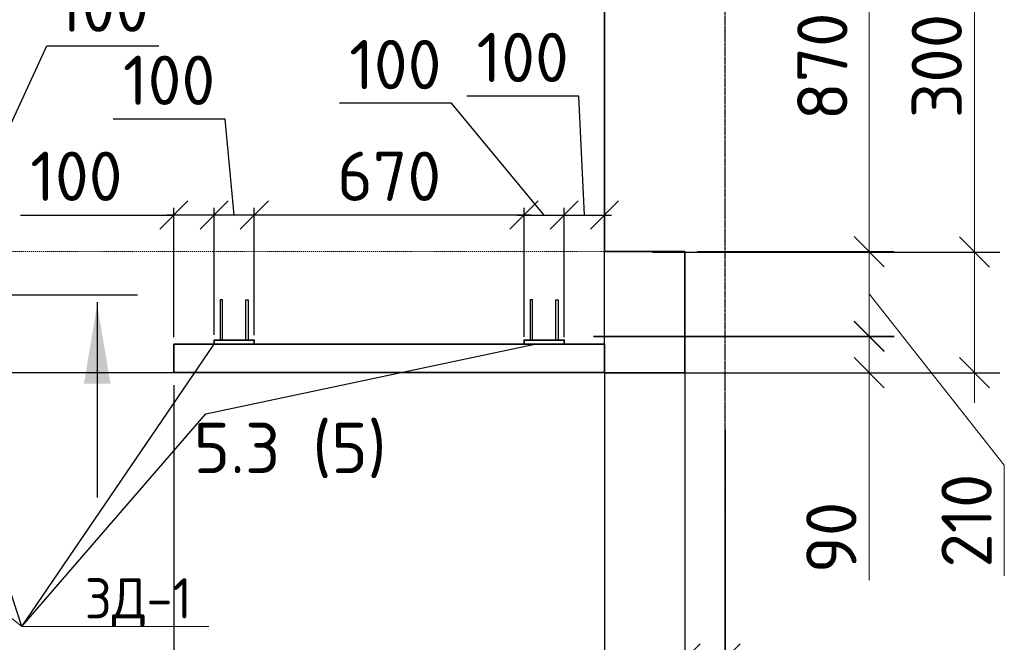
# Model space of a CAD drawing. Header units: millimetres. Extents: x 40580 to 2152466, y -328404 to 177125.
# Tile 55 of 252: x 364372 to 369266, y 154053 to 157147. Entities that reach past the tile are written whole.
import ezdxf
from ezdxf import colors
from ezdxf.entities.mleader import LeaderData, LeaderLine
from ezdxf.enums import TextEntityAlignment as Align
from ezdxf.math import Vec2, Vec3

# ---------------------------------------------------------------- set-up
doc = ezdxf.new("R2010")
doc.units = ezdxf.units.MM
for name, pattern in [('______5', [1100, 800, -100, 100, -100]), ('CENTER', [2, 1.25, -0.25, 0.25, -0.25]), ('HIDDEN', [1, 0.6, -0.4])]:
    doc.linetypes.add(name, pattern=pattern)
for name, color, linetype, lineweight in [('RAZMER', 7, 'Continuous', 9), ('ОСИ', 7, 'CENTER', 15), ('подоснова', 151, 'Continuous', 5), ('Символы 0.20', 250, 'Continuous', 20), ('Столовая Двери и окна', 7, 'Continuous', 15)]:
    doc.layers.add(name, color=color, linetype=linetype, lineweight=lineweight)
doc.layers.add('Стена_ бетон несущ.', color=7, linetype='Continuous', lineweight=70, true_color=0xb4b496)
doc.styles.add('GOST-2.304_Type-B', font='GOST_Common.ttf')
doc.styles.get("Standard").update_dxf_attribs({"font": 'isocpeur.ttf'})
doc.styles.add('ГОСТ', font='isocpeur.ttf')
doc.dimstyles.new('ГОСТ', dxfattribs={"dimscale": 0, "dimtxt": 2.5, "dimasz": 2.5, "dimexe": 1.25, "dimexo": 0.625, "dimtad": 1, "dimdec": 0, "dimtxsty": 'ГОСТ', "dimblk": 'ARCHTICK', "dimcen": 2.5, "dimdle": 1.5, "dimclrd": 256, "dimclre": 256, "dimclrt": 256, "dimadec": 0, "dimazin": 0, "dimtfac": 1, "dimtdec": 0, "dimtmove": 1, "dimatfit": 3, "dimfxl": 2, "dimtfill": 1, "dimlwd": -1, "dimarcsym": 0})
doc.dimstyles.new('Осевые', dxfattribs={"dimscale": 0.7, "dimtxt": 450, "dimasz": 400, "dimexe": 100, "dimexo": 100, "dimgap": 100, "dimtad": 1, "dimdec": 0, "dimzin": 0, "dimdsep": 46, "dimtxsty": 'Standard', "dimblk": 'OBLIQUE', "dimcen": 9, "dimdle": 100, "dimazin": 0, "dimtm": 1e-09, "dimtfac": 1, "dimtdec": 0, "dimtofl": 0, "dimtmove": 0, "dimatfit": 3, "dimfxl": 1, "dimtolj": 1, "dimtzin": 0, "dimarcsym": 0})

# ---------------------------------------------------------------- blocks, each defined once
blk = doc.blocks.new('_OBLIQUE')
at = {"color": 0, "linetype": 'ByBlock'}
blk.add_line((-0.5, -0.5), (0.5, 0.5), dxfattribs=at)
blk = doc.blocks.new('*D2027')
at = {"layer": 'Defpoints', "color": 0, "lineweight": 25, "transparency": 16777216}
for p in [(367678.6, 155994.4), (367278.6, 155482.6), (367278.6, 152653.6)]:
    blk.add_point(p, dxfattribs=at)
at = {"layer": 'RAZMER', "lineweight": -2, "transparency": 16777216}
for p, q in [((367678.6, 155931.9), (367678.6, 152528.6)), ((367278.6, 155420.1), (367278.6, 152528.6))]:
    blk.add_line(p, q, dxfattribs=at)
at = {"layer": 'RAZMER', "transparency": 16777216}
for p, q in [((367828.6, 152653.6), (367128.6, 152653.6)), ((367478.6, 152653.6), (367495.4, 151548.1)), ((367495.4, 151548.1), (366895.4, 151548.1))]:
    blk.add_line(p, q, dxfattribs=at)
at = {"layer": 'RAZMER', "transparency": 16777216, "xscale": 150, "yscale": 150, "zscale": 150, "rotation": 180}
blk.add_blockref('_OBLIQUE', (367278.6, 152653.6), dxfattribs=at)
at = {"layer": 'RAZMER', "transparency": 16777216, "xscale": 150, "yscale": 150, "zscale": 150}
blk.add_blockref('_OBLIQUE', (367678.6, 152653.6), dxfattribs=at)
at = {"layer": 'RAZMER', "transparency": 16777216, "insert": (367195.4, 151735.6), "char_height": 250, "attachment_point": 5, "style": 'ГОСТ', "bg_fill": 3, "box_fill_scale": 1.1, "bg_fill_color": 256, "bg_fill_true_color": 13158600, "bg_fill_transparency": 0}
blk.add_mtext('200', dxfattribs=at)
blk = doc.blocks.new('*D2026')
at = {"layer": 'Defpoints', "color": 0, "lineweight": 25, "transparency": 16777216}
for p in [(367278.6, 155482.6), (365138.6, 155392.8), (365138.6, 152653.6)]:
    blk.add_point(p, dxfattribs=at)
at = {"layer": 'RAZMER', "lineweight": -2, "transparency": 16777216}
for p, q in [((367278.6, 155420.1), (367278.6, 152528.6)), ((365138.6, 155330.3), (365138.6, 152528.6))]:
    blk.add_line(p, q, dxfattribs=at)
at = {"layer": 'RAZMER', "transparency": 16777216}
blk.add_line((367428.6, 152653.6), (364988.6, 152653.6), dxfattribs=at)
at = {"layer": 'RAZMER', "transparency": 16777216, "xscale": 150, "yscale": 150, "zscale": 150, "rotation": 180}
blk.add_blockref('_OBLIQUE', (365138.6, 152653.6), dxfattribs=at)
at = {"layer": 'RAZMER', "transparency": 16777216, "xscale": 150, "yscale": 150, "zscale": 150}
blk.add_blockref('_OBLIQUE', (367278.6, 152653.6), dxfattribs=at)
at = {"layer": 'RAZMER', "transparency": 16777216, "insert": (366208.6, 152841.1), "char_height": 250, "attachment_point": 5, "style": 'ГОСТ', "bg_fill": 3, "box_fill_scale": 1.1, "bg_fill_color": 256, "bg_fill_true_color": 13158600, "bg_fill_transparency": 0}
blk.add_mtext('1070', dxfattribs=at)
blk = doc.blocks.new('*D2025')
at = {"layer": 'Defpoints', "color": 0, "lineweight": 25, "transparency": 16777216}
for p in [(364218.8, 155393.5), (365138.6, 155392.8), (364218.8, 152653.6)]:
    blk.add_point(p, dxfattribs=at)
at = {"layer": 'RAZMER', "lineweight": -2, "transparency": 16777216}
for p, q in [((364218.8, 155331), (364218.8, 152528.6)), ((365138.6, 155330.3), (365138.6, 152528.6))]:
    blk.add_line(p, q, dxfattribs=at)
at = {"layer": 'RAZMER', "transparency": 16777216}
blk.add_line((365288.6, 152653.6), (364068.8, 152653.6), dxfattribs=at)
at = {"layer": 'RAZMER', "transparency": 16777216, "xscale": 150, "yscale": 150, "zscale": 150, "rotation": 180}
blk.add_blockref('_OBLIQUE', (364218.8, 152653.6), dxfattribs=at)
at = {"layer": 'RAZMER', "transparency": 16777216, "xscale": 150, "yscale": 150, "zscale": 150}
blk.add_blockref('_OBLIQUE', (365138.6, 152653.6), dxfattribs=at)
at = {"layer": 'RAZMER', "transparency": 16777216, "insert": (364678.7, 152841.1), "char_height": 250, "attachment_point": 5, "style": 'ГОСТ', "bg_fill": 3, "box_fill_scale": 1.1, "bg_fill_color": 256, "bg_fill_true_color": 13158600, "bg_fill_transparency": 0}
blk.add_mtext('460', dxfattribs=at)
blk = doc.blocks.new('*D2031')
at = {"layer": 'Defpoints', "color": 0, "lineweight": 25, "transparency": 16777216}
for p in [(367160.8, 155572.4), (368593.7, 155572.4), (367219.3, 155392.8)]:
    blk.add_point(p, dxfattribs=at)
at = {"layer": 'RAZMER', "transparency": 16777216}
for p, q in [((368593.7, 155242.8), (368593.7, 155722.4)), ((368593.7, 154361.8), (368593.7, 155392.8))]:
    blk.add_line(p, q, dxfattribs=at)
at = {"layer": 'RAZMER', "lineweight": -2, "transparency": 16777216}
for p, q in [((367223.3, 155572.4), (368718.7, 155572.4)), ((367281.8, 155392.8), (368718.7, 155392.8))]:
    blk.add_line(p, q, dxfattribs=at)
at = {"layer": 'RAZMER', "transparency": 16777216, "xscale": 150, "yscale": 150, "zscale": 150}
for p, rotation in [((368593.7, 155572.4), 90), ((368593.7, 155392.8), 270)]:
    blk.add_blockref('_OBLIQUE', p, dxfattribs=dict(at, rotation=rotation))
at = {"layer": 'RAZMER', "transparency": 16777216, "insert": (368406.2, 154574.3), "char_height": 250, "attachment_point": 5, "rotation": 90, "style": 'ГОСТ', "bg_fill": 3, "box_fill_scale": 1.1, "bg_fill_color": 256, "bg_fill_true_color": 13158600, "bg_fill_transparency": 0}
blk.add_mtext('90', dxfattribs=at)
blk = doc.blocks.new('*D2079')
at = {"layer": 'Defpoints', "color": 0, "lineweight": 25, "transparency": 16777216}
for p in [(367454.1, 155992.4), (369117.7, 155992.4), (367490.8, 155392.8)]:
    blk.add_point(p, dxfattribs=at)
at = {"layer": 'RAZMER', "transparency": 16777216}
for p, q in [((369117.7, 157216.9), (369117.7, 155992.4)), ((369117.7, 155242.8), (369117.7, 156142.4))]:
    blk.add_line(p, q, dxfattribs=at)
at = {"layer": 'RAZMER', "lineweight": -2, "transparency": 16777216}
for p, q in [((367516.6, 155992.4), (369242.7, 155992.4)), ((367553.3, 155392.8), (369242.7, 155392.8))]:
    blk.add_line(p, q, dxfattribs=at)
at = {"layer": 'RAZMER', "transparency": 16777216, "xscale": 150, "yscale": 150, "zscale": 150}
for p, rotation in [((369117.7, 155992.4), 90), ((369117.7, 155392.8), 270)]:
    blk.add_blockref('_OBLIQUE', p, dxfattribs=dict(at, rotation=rotation))
at = {"layer": 'RAZMER', "transparency": 16777216, "insert": (368930.2, 156916.9), "char_height": 250, "attachment_point": 5, "rotation": 90, "style": 'ГОСТ', "bg_fill": 3, "box_fill_scale": 1.1, "bg_fill_color": 256, "bg_fill_true_color": 13158600, "bg_fill_transparency": 0}
blk.add_mtext('300', dxfattribs=at)
blk = doc.blocks.new('*D2030')
at = {"layer": 'Defpoints', "color": 0, "lineweight": 25, "transparency": 16777216}
for p in [(367678.6, 155994.4), (368593.7, 155994.4), (367160.8, 155574.4)]:
    blk.add_point(p, dxfattribs=at)
at = {"layer": 'RAZMER', "transparency": 16777216}
for p, q in [((368593.7, 155424.4), (368593.7, 156144.4)), ((368593.7, 155784.4), (369265.7, 154933)), ((369265.7, 154933), (369265.7, 154383))]:
    blk.add_line(p, q, dxfattribs=at)
at = {"layer": 'RAZMER', "lineweight": -2, "transparency": 16777216}
for p, q in [((367741.1, 155994.4), (368718.7, 155994.4)), ((367223.3, 155574.4), (368718.7, 155574.4))]:
    blk.add_line(p, q, dxfattribs=at)
at = {"layer": 'RAZMER', "transparency": 16777216, "xscale": 150, "yscale": 150, "zscale": 150}
for p, rotation in [((368593.7, 155994.4), 90), ((368593.7, 155574.4), 270)]:
    blk.add_blockref('_OBLIQUE', p, dxfattribs=dict(at, rotation=rotation))
at = {"layer": 'RAZMER', "transparency": 16777216, "insert": (369078.2, 154658), "char_height": 250, "attachment_point": 5, "rotation": 90, "style": 'ГОСТ', "bg_fill": 3, "box_fill_scale": 1.1, "bg_fill_color": 256, "bg_fill_true_color": 13158600, "bg_fill_transparency": 0}
blk.add_mtext('210', dxfattribs=at)
blk = doc.blocks.new('*D2029')
at = {"layer": 'Defpoints', "color": 0, "lineweight": 25, "transparency": 16777216}
for p in [(367678.6, 157734.4), (368593.7, 157734.4), (367678.6, 155994.4)]:
    blk.add_point(p, dxfattribs=at)
at = {"layer": 'RAZMER', "transparency": 16777216}
blk.add_line((368593.7, 155844.4), (368593.7, 157884.4), dxfattribs=at)
at = {"layer": 'RAZMER', "lineweight": -2, "transparency": 16777216}
for p, q in [((367741.1, 157734.4), (368718.7, 157734.4)), ((367741.1, 155994.4), (368718.7, 155994.4))]:
    blk.add_line(p, q, dxfattribs=at)
at = {"layer": 'RAZMER', "transparency": 16777216, "xscale": 150, "yscale": 150, "zscale": 150}
for p, rotation in [((368593.7, 157734.4), 90), ((368593.7, 155994.4), 270)]:
    blk.add_blockref('_OBLIQUE', p, dxfattribs=dict(at, rotation=rotation))
at = {"layer": 'RAZMER', "transparency": 16777216, "insert": (368361.4, 156914.8), "char_height": 250, "attachment_point": 5, "rotation": 90, "style": 'ГОСТ', "bg_fill": 3, "box_fill_scale": 1.1, "bg_fill_color": 256, "bg_fill_true_color": 13158600, "bg_fill_transparency": 0}
blk.add_mtext('870', dxfattribs=at)
blk = doc.blocks.new('*D2028')
at = {"layer": 'Defpoints', "color": 0, "lineweight": 25, "transparency": 16777216}
for p in [(367678.6, 155994.4), (367878.6, 155169.9), (367878.6, 153971.2)]:
    blk.add_point(p, dxfattribs=at)
at = {"layer": 'RAZMER', "lineweight": -2, "transparency": 16777216}
for p, q in [((367678.6, 155931.9), (367678.6, 153846.2)), ((367878.6, 155107.4), (367878.6, 153846.2))]:
    blk.add_line(p, q, dxfattribs=at)
at = {"layer": 'RAZMER', "transparency": 16777216}
for p, q in [((367528.6, 153971.2), (368028.6, 153971.2)), ((367778.6, 153971.2), (367956.7, 153377.4)), ((367956.7, 153377.4), (368506.7, 153377.4))]:
    blk.add_line(p, q, dxfattribs=at)
at = {"layer": 'RAZMER', "transparency": 16777216, "xscale": 150, "yscale": 150, "zscale": 150, "rotation": 180}
blk.add_blockref('_OBLIQUE', (367678.6, 153971.2), dxfattribs=at)
at = {"layer": 'RAZMER', "transparency": 16777216, "xscale": 150, "yscale": 150, "zscale": 150}
blk.add_blockref('_OBLIQUE', (367878.6, 153971.2), dxfattribs=at)
at = {"layer": 'RAZMER', "transparency": 16777216, "insert": (368231.7, 153564.9), "char_height": 250, "attachment_point": 5, "style": 'ГОСТ', "bg_fill": 3, "box_fill_scale": 1.1, "bg_fill_color": 256, "bg_fill_true_color": 13158600, "bg_fill_transparency": 0}
blk.add_mtext('100', dxfattribs=at)
blk = doc.blocks.new('Разрез_сечение9')
at = {"layer": 'Символы 0.20', "linetype": 'Continuous', "lineweight": 30}
blk.add_line((55.287, 0), (48.287, 0), dxfattribs=at)
at = {"layer": 'Символы 0.20', "linetype": 'Continuous', "lineweight": 25}
blk.add_line((53.287, -0.35), (53.287, -10.05), dxfattribs=at)
blk.add_solid([(53.287, -0.459), (52.629, -4.394), (53.946, -4.394)], dxfattribs=at)
at = {"layer": 'Символы 0.20', "style": 'ГОСТ'}
blk.add_attdef('1', text='', height=3.5, dxfattribs=at).set_placement((-12.941, -8.276), align=Align.MIDDLE_CENTER)
blk.add_attdef('2', text='', height=3.5, dxfattribs=at).set_placement((68.566, -10.028), align=Align.MIDDLE_RIGHT)
blk = doc.blocks.new('ЗД1')
at = {"color": 18, "lineweight": 35, "true_color": 0x000000}
blk.add_lwpolyline([(461021, 158449), (461021, 158349), (460023, 158349), (460023, 158449)], close=True, dxfattribs=at)
at = {"layer": 'Столовая Двери и окна', "color": 18, "lineweight": 30, "true_color": 0x000000}
for points in [[(460173, 158349), (460233, 158349), (460233, 157349), (460173, 157349)], [(460871, 158349), (460811, 158349), (460811, 157349), (460871, 157349)]]:
    blk.add_lwpolyline(points, close=True, dxfattribs=at)
blk = doc.blocks.new('*D2070')
at = {"layer": 'Defpoints', "color": 0, "linetype": 'ByBlock', "lineweight": 25, "ltscale": 13, "transparency": 16777216}
for p in [(365538, 156176.3), (365538, 155545.1), (366879, 155535.6)]:
    blk.add_point(p, dxfattribs=at)
at = {"layer": 'ОСИ', "color": 0, "linetype": 'ByBlock', "lineweight": -2, "ltscale": 13, "transparency": 16777216}
for p, q in [((365538, 155580.1), (365538, 156211.3)), ((366879, 155570.6), (366879, 156211.3)), ((366914, 156176.3), (365503, 156176.3))]:
    blk.add_line(p, q, dxfattribs=at)
at = {"layer": 'ОСИ', "color": 0, "linetype": 'ByBlock', "lineweight": -2, "ltscale": 13, "transparency": 16777216, "xscale": 140, "yscale": 140, "zscale": 140, "rotation": 180}
blk.add_blockref('_OBLIQUE', (365538, 156176.3), dxfattribs=at)
at = {"layer": 'ОСИ', "color": 0, "linetype": 'ByBlock', "lineweight": -2, "ltscale": 13, "transparency": 16777216, "xscale": 140, "yscale": 140, "zscale": 140}
blk.add_blockref('_OBLIQUE', (366879, 156176.3), dxfattribs=at)
at = {"layer": 'ОСИ', "color": 0, "linetype": 'ByBlock', "ltscale": 13, "transparency": 16777216, "insert": (366208.5, 156368.8), "char_height": 245, "attachment_point": 5}
blk.add_mtext('\\A1;670', dxfattribs=at)
blk = doc.blocks.new('*D2071')
at = {"layer": 'Defpoints', "color": 0, "linetype": 'ByBlock', "lineweight": 25, "ltscale": 13, "transparency": 16777216}
for p in [(365338.5, 156176.3), (365338.5, 155545.2), (365538, 155545.1)]:
    blk.add_point(p, dxfattribs=at)
at = {"layer": 'ОСИ', "color": 0, "linetype": 'ByBlock', "lineweight": -2, "ltscale": 13, "transparency": 16777216}
for p, q in [((365392.8, 156653.3), (364836.3, 156653.3)), ((365438.3, 156176.3), (365392.8, 156653.3)), ((365338.5, 155580.2), (365338.5, 156211.3)), ((365538, 155580.1), (365538, 156211.3)), ((365573, 156176.3), (365303.5, 156176.3))]:
    blk.add_line(p, q, dxfattribs=at)
at = {"layer": 'ОСИ', "color": 0, "linetype": 'ByBlock', "lineweight": -2, "ltscale": 13, "transparency": 16777216, "xscale": 140, "yscale": 140, "zscale": 140, "rotation": 180}
blk.add_blockref('_OBLIQUE', (365338.5, 156176.3), dxfattribs=at)
at = {"layer": 'ОСИ', "color": 0, "linetype": 'ByBlock', "lineweight": -2, "ltscale": 13, "transparency": 16777216, "xscale": 140, "yscale": 140, "zscale": 140}
blk.add_blockref('_OBLIQUE', (365538, 156176.3), dxfattribs=at)
at = {"layer": 'ОСИ', "color": 0, "linetype": 'ByBlock', "ltscale": 13, "transparency": 16777216, "insert": (365114.6, 156845.8), "char_height": 245, "attachment_point": 5}
blk.add_mtext('\\A1;100', dxfattribs=at)
blk = doc.blocks.new('*D2072')
at = {"layer": 'Defpoints', "color": 0, "linetype": 'ByBlock', "lineweight": 25, "ltscale": 13, "transparency": 16777216}
for p in [(367078.5, 156176.3), (366879, 155535.6), (367078.5, 155535.2)]:
    blk.add_point(p, dxfattribs=at)
at = {"layer": 'ОСИ', "color": 0, "linetype": 'ByBlock', "lineweight": -2, "ltscale": 13, "transparency": 16777216}
for p, q in [((366517.5, 156731.3), (365961, 156731.3)), ((366978.7, 156176.3), (366517.5, 156731.3)), ((366879, 155570.6), (366879, 156211.3)), ((367078.5, 155570.2), (367078.5, 156211.3)), ((366844, 156176.3), (367113.5, 156176.3))]:
    blk.add_line(p, q, dxfattribs=at)
at = {"layer": 'ОСИ', "color": 0, "linetype": 'ByBlock', "lineweight": -2, "ltscale": 13, "transparency": 16777216, "xscale": 140, "yscale": 140, "zscale": 140, "rotation": 180}
blk.add_blockref('_OBLIQUE', (366879, 156176.3), dxfattribs=at)
at = {"layer": 'ОСИ', "color": 0, "linetype": 'ByBlock', "lineweight": -2, "ltscale": 13, "transparency": 16777216, "xscale": 140, "yscale": 140, "zscale": 140}
blk.add_blockref('_OBLIQUE', (367078.5, 156176.3), dxfattribs=at)
at = {"layer": 'ОСИ', "color": 0, "linetype": 'ByBlock', "ltscale": 13, "transparency": 16777216, "insert": (366239.2, 156923.8), "char_height": 245, "attachment_point": 5}
blk.add_mtext('\\A1;100', dxfattribs=at)
blk = doc.blocks.new('*D2073')
at = {"layer": 'Defpoints', "color": 0, "linetype": 'ByBlock', "lineweight": 25, "ltscale": 13, "transparency": 16777216}
for p in [(367278.6, 156176.3), (367078.5, 155535.2), (367278.6, 155464.3)]:
    blk.add_point(p, dxfattribs=at)
at = {"layer": 'ОСИ', "color": 0, "linetype": 'ByBlock', "lineweight": -2, "ltscale": 13, "transparency": 16777216}
for p, q in [((367150.3, 156766.8), (366593.8, 156766.8)), ((367178.5, 156176.3), (367150.3, 156766.8)), ((367078.5, 155570.2), (367078.5, 156211.3)), ((367278.6, 155499.3), (367278.6, 156211.3)), ((367043.5, 156176.3), (367313.6, 156176.3))]:
    blk.add_line(p, q, dxfattribs=at)
at = {"layer": 'ОСИ', "color": 0, "linetype": 'ByBlock', "lineweight": -2, "ltscale": 13, "transparency": 16777216, "xscale": 140, "yscale": 140, "zscale": 140, "rotation": 180}
blk.add_blockref('_OBLIQUE', (367078.5, 156176.3), dxfattribs=at)
at = {"layer": 'ОСИ', "color": 0, "linetype": 'ByBlock', "lineweight": -2, "ltscale": 13, "transparency": 16777216, "xscale": 140, "yscale": 140, "zscale": 140}
blk.add_blockref('_OBLIQUE', (367278.6, 156176.3), dxfattribs=at)
at = {"layer": 'ОСИ', "color": 0, "linetype": 'ByBlock', "ltscale": 13, "transparency": 16777216, "insert": (366872.1, 156959.3), "char_height": 245, "attachment_point": 5}
blk.add_mtext('\\A1;100', dxfattribs=at)
blk = doc.blocks.new('*D2074')
at = {"layer": 'Defpoints', "color": 0, "linetype": 'ByBlock', "lineweight": 25, "ltscale": 13, "transparency": 16777216}
for p in [(365138.6, 156176.3), (365138.6, 155534.8), (365338.5, 155545.2)]:
    blk.add_point(p, dxfattribs=at)
at = {"layer": 'ОСИ', "color": 0, "linetype": 'ByBlock', "lineweight": -2, "ltscale": 13, "transparency": 16777216}
for p, q in [((365138.6, 155569.8), (365138.6, 156211.3)), ((365338.5, 155580.2), (365338.5, 156211.3)), ((364375.8, 156176.3), (365138.6, 156176.3)), ((365373.5, 156176.3), (365103.6, 156176.3))]:
    blk.add_line(p, q, dxfattribs=at)
at = {"layer": 'ОСИ', "color": 0, "linetype": 'ByBlock', "lineweight": -2, "ltscale": 13, "transparency": 16777216, "xscale": 140, "yscale": 140, "zscale": 140, "rotation": 180}
blk.add_blockref('_OBLIQUE', (365138.6, 156176.3), dxfattribs=at)
at = {"layer": 'ОСИ', "color": 0, "linetype": 'ByBlock', "lineweight": -2, "ltscale": 13, "transparency": 16777216, "xscale": 140, "yscale": 140, "zscale": 140}
blk.add_blockref('_OBLIQUE', (365338.5, 156176.3), dxfattribs=at)
at = {"layer": 'ОСИ', "color": 0, "linetype": 'ByBlock', "ltscale": 13, "transparency": 16777216, "insert": (364654, 156368.8), "char_height": 245, "attachment_point": 5}
blk.add_mtext('\\A1;100', dxfattribs=at)
blk = doc.blocks.new('_None')
blk = doc.blocks.new('*D2077')
at = {"layer": 'Defpoints', "color": 0, "linetype": 'ByBlock', "lineweight": 25, "ltscale": 13, "transparency": 16777216}
for p in [(364218.6, 156176.3), (364018.5, 155535.2), (364218.6, 155464.3)]:
    blk.add_point(p, dxfattribs=at)
at = {"layer": 'ОСИ', "color": 0, "linetype": 'ByBlock', "lineweight": -2, "ltscale": 13, "transparency": 16777216}
for p, q in [((364118.5, 156176.3), (364507.6, 157016.7)), ((364507.6, 157016.7), (365064.1, 157016.7)), ((364018.5, 155570.2), (364018.5, 156211.3)), ((364218.6, 155499.3), (364218.6, 156211.3)), ((363983.5, 156176.3), (364253.6, 156176.3))]:
    blk.add_line(p, q, dxfattribs=at)
at = {"layer": 'ОСИ', "color": 0, "linetype": 'ByBlock', "lineweight": -2, "ltscale": 13, "transparency": 16777216, "xscale": 140, "yscale": 140, "zscale": 140, "rotation": 180}
blk.add_blockref('_OBLIQUE', (364018.5, 156176.3), dxfattribs=at)
at = {"layer": 'ОСИ', "color": 0, "linetype": 'ByBlock', "lineweight": -2, "ltscale": 13, "transparency": 16777216, "xscale": 140, "yscale": 140, "zscale": 140}
blk.add_blockref('_OBLIQUE', (364218.6, 156176.3), dxfattribs=at)
at = {"layer": 'ОСИ', "color": 0, "linetype": 'ByBlock', "ltscale": 13, "transparency": 16777216, "insert": (364785.9, 157209.2), "char_height": 245, "attachment_point": 5}
blk.add_mtext('\\A1;100', dxfattribs=at)

msp = doc.modelspace()

# ---------------------------------------------------------------- linework, layer by layer
at = {"layer": 'ОСИ', "color": 18, "linetype": '______5', "lineweight": 25, "ltscale": 0.02, "true_color": 0x000000, "transparency": 33554687}
msp.add_line((367878.619, 149996.712), (367878.619, 161469.5), dxfattribs=at)
at = {"layer": 'Стена_ бетон несущ.', "color": 18, "linetype": 'HIDDEN', "lineweight": 0, "ltscale": 10, "true_color": 0x000000, "transparency": 33554687}
msp.add_line((362078.619, 155994.433), (367278.619, 155994.433), dxfattribs=at)

# ---------------------------------------------------------------- block references
at = {"layer": 'Столовая Двери и окна', "color": 18, "lineweight": 25, "true_color": 0x000000, "xscale": 0.2, "yscale": 0.2, "zscale": 0.2, "rotation": 180}
msp.add_blockref('ЗД1', (457542.711, 187224.966), dxfattribs=at)

# ---------------------------------------------------------------- dimensions: what is measured, and where the dimension line sits
at = {"layer": 'ОСИ', "color": 18, "linetype": 'ByBlock', "ltscale": 13, "true_color": 0x000000}
for base, p1, p2, picture, middle in [((365338.506, 156176.33), (365538.02, 155545.148), (365338.506, 155545.231), '*D2071', (365322.85, 156653.284)), ((365138.619, 156176.33), (365338.506, 155545.231), (365138.619, 155534.793), '*D2074', (364654.024, 156178.955))]:
    dim = msp.add_linear_dim(base=base, p1=p1, p2=p2, angle=180, dimstyle='Осевые', override={"dimtxt": 350, "dimasz": 200, "dimexe": 50, "dimexo": 50, "dimlfac": 0.5, "dimdle": 50, "dimtmove": 1}, dxfattribs=at)
    dim.commit()
    dim.dimension.update_dxf_attribs({"geometry": picture, "text_midpoint": middle, "dimtype": 160})

# ---------------------------------------------------------------- next in the draw order: dimensions: what is measured, and where the dimension line sits
at = {"layer": 'RAZMER', "color": 18, "true_color": 0x000000}
dim = msp.add_linear_dim(base=(367278.619, 152653.553), p1=(367678.619, 155994.432), p2=(367278.619, 155482.64), dimstyle='ГОСТ', override={"dimasz": 1.5, "dimlfac": 0.5, "dimblk1": 'OBLIQUE', "dimblk2": 'OBLIQUE', "dimsah": 1}, dxfattribs=at)
dim.commit()
dim.dimension.update_dxf_attribs({"geometry": '*D2027', "text_midpoint": (367432.909, 151548.126), "dimtype": 160})

# ---------------------------------------------------------------- next in the draw order: block references
at = {"layer": 'Столовая Двери и окна', "color": 18, "lineweight": 25, "true_color": 0x000000, "xscale": -0.2, "yscale": 0.2, "zscale": 0.2, "rotation": 180}
msp.add_blockref('ЗД1', (274874.295, 187224.966), dxfattribs=at)

# ---------------------------------------------------------------- next in the draw order: dimensions: what is measured, and where the dimension line sits
at = {"layer": 'RAZMER', "color": 18, "true_color": 0x000000}
dim = msp.add_linear_dim(base=(365138.619, 152653.553), p1=(367278.619, 155482.64), p2=(365138.619, 155392.847), dimstyle='ГОСТ', override={"dimasz": 1.5, "dimlfac": 0.5, "dimblk1": 'OBLIQUE', "dimblk2": 'OBLIQUE', "dimsah": 1}, dxfattribs=at)
dim.commit()
dim.dimension.update_dxf_attribs({"geometry": '*D2026', "text_midpoint": (366208.619, 152841.053)})
at = {"layer": 'ОСИ', "color": 18, "linetype": 'ByBlock', "ltscale": 13, "true_color": 0x000000}
dim = msp.add_linear_dim(base=(365538.02, 156176.33), p1=(366878.987, 155535.604), p2=(365538.02, 155545.148), angle=180, dimstyle='Осевые', override={"dimtxt": 350, "dimasz": 200, "dimexe": 50, "dimexo": 50, "dimlfac": 0.5, "dimdle": 50, "dimtmove": 1}, dxfattribs=at)
dim.commit()
dim.dimension.update_dxf_attribs({"geometry": '*D2070', "text_midpoint": (366208.503, 156368.83)})

# ---------------------------------------------------------------- next in the draw order: dimensions: what is measured, and where the dimension line sits
at = {"layer": 'RAZMER', "color": 18, "true_color": 0x000000}
dim = msp.add_linear_dim(base=(368593.675, 155572.433), p1=(367219.306, 155392.847), p2=(367160.779, 155572.433), angle=90, dimstyle='ГОСТ', override={"dimasz": 1.5, "dimlfac": 0.5, "dimblk1": 'OBLIQUE', "dimblk2": 'OBLIQUE', "dimsah": 1}, dxfattribs=at)
dim.commit()
dim.dimension.update_dxf_attribs({"geometry": '*D2031', "text_midpoint": (368745.333, 154574.289), "dimtype": 160})
dim = msp.add_linear_dim(base=(364218.789, 152653.553), p1=(365138.619, 155392.847), p2=(364218.789, 155393.453), dimstyle='ГОСТ', override={"dimasz": 1.5, "dimlfac": 0.5, "dimblk1": 'OBLIQUE', "dimblk2": 'OBLIQUE', "dimsah": 1}, dxfattribs=at)
dim.commit()
dim.dimension.update_dxf_attribs({"geometry": '*D2025', "text_midpoint": (364678.704, 152841.053)})
at = {"layer": 'ОСИ', "color": 18, "linetype": 'ByBlock', "ltscale": 13, "true_color": 0x000000}
dim = msp.add_linear_dim(base=(364218.592, 156176.33), p1=(364018.501, 155535.226), p2=(364218.592, 155464.348), angle=180, dimstyle='Осевые', override={"dimtxt": 350, "dimasz": 200, "dimexe": 50, "dimexo": 50, "dimlfac": 0.5, "dimdle": 50, "dimtmove": 1}, dxfattribs=at)
dim.commit()
dim.dimension.update_dxf_attribs({"geometry": '*D2077', "text_midpoint": (364577.643, 157016.726), "dimtype": 160})

# ---------------------------------------------------------------- next in the draw order: linework, layer by layer
at = {"layer": 'Столовая Двери и окна', "color": 18, "lineweight": 25, "true_color": 0x000000}
for p, q in [((364383.563, 154131.855), (363918.504, 155542.202)), ((364383.563, 154131.855), (365338.506, 155535.226)), ((365296.527, 155188.024), (366932.72, 155535.136)), ((364383.563, 154131.855), (365296.527, 155188.024))]:
    msp.add_line(p, q, dxfattribs=at)

# ---------------------------------------------------------------- next in the draw order: block references
at = {"layer": 'Символы 0.20', "color": 18, "true_color": 0x000000}
ref = msp.add_blockref('Разрез_сечение9', (359428.605, 155778.462), dxfattribs=dict(at, xscale=100, yscale=100, zscale=100))
ref.add_attrib('2', '5.3 (5)', dxfattribs={"height": 250, "style": 'ГОСТ'}).set_placement((366195.571, 155018.865), align=Align.MIDDLE_RIGHT)

# ---------------------------------------------------------------- next in the draw order: dimensions: what is measured, and where the dimension line sits
at = {"layer": 'RAZMER', "color": 18, "true_color": 0x000000}
dim = msp.add_linear_dim(base=(369117.672, 155992.432), p1=(367490.795, 155392.847), p2=(367454.078, 155992.432), angle=90, dimstyle='ГОСТ', override={"dimasz": 1.5, "dimlfac": 0.5, "dimblk1": 'OBLIQUE', "dimblk2": 'OBLIQUE', "dimsah": 1}, dxfattribs=at)
dim.commit()
dim.dimension.update_dxf_attribs({"geometry": '*D2079', "text_midpoint": (369140.995, 156916.854), "dimtype": 160})

# ---------------------------------------------------------------- next in the draw order: leaders
at = {"layer": 'подоснова', "color": 18, "ltscale": 0.3, "true_color": 0x000000}
ml = msp.add_multileader_mtext('Standard', dxfattribs=at)
ml.set_content('ЗД-1', color=(0, 0, 0), style='GOST-2.304_Type-B')
ml.set_leader_properties(color=256, linetype='ByLayer', lineweight=15)
ml.set_arrow_properties(name='NONE')
ml.build(insert=Vec2(0, 0))
ml.multileader.update_dxf_attribs({"text_left_attachment_type": 6, "text_right_attachment_type": 6, "dogleg_length": 0.1, "arrow_head_size": 14.4})
ctx = ml.context
ctx.base_point, ctx.char_height, ctx.arrow_head_size, ctx.landing_gap_size, ctx.plane_origin = Vec3(364680.828, 154131.855), 200, 14.4, 16, Vec3(354434.273, 155533.972)
ctx.left_attachment, ctx.right_attachment, ctx.text_align_type = 6, 6, 1
notes = []
notes.append((ctx, [(0, (1, 1, 0), (364383.563, 154131.855), (1, 0), 297.265, [(0, [(362478.02, 155642.202)], 0, [])])]))
ctx.mtext.insert, ctx.mtext.alignment, ctx.mtext.flow_direction = Vec3(364961.828, 154371.855), 2, 5
for ctx, leaders in notes:
    for number, flags, end, landing, length, lines in leaders:
        leader = LeaderData()
        leader.index, (leader.has_last_leader_line, leader.has_dogleg_vector, leader.attachment_direction) = number, flags
        leader.last_leader_point, leader.dogleg_vector, leader.dogleg_length = Vec3(end), Vec3(landing), length
        for number, points, colour, breaks in lines:
            line = LeaderLine()
            line.index, line.vertices, line.color, line.breaks = number, Vec3.list(points), colors.encode_raw_color(colour), breaks
            leader.lines.append(line)
        ctx.leaders.append(leader)

# ---------------------------------------------------------------- next in the draw order: linework, layer by layer
at = {"layer": 'Стена_ бетон несущ.', "color": 18, "linetype": 'Continuous', "lineweight": 35, "true_color": 0x000000, "transparency": 33554687}
msp.add_lwpolyline([(367278.619, 159094.432), (367278.619, 158434.432), (367678.619, 158434.432), (367678.619, 157734.432), (367278.619, 157734.432), (367278.619, 155994.432), (367678.619, 155994.432), (367678.619, 155394.432), (362078.619, 155392.847), (361678.619, 155394.433), (361678.619, 155992.847), (362078.619, 155992.847), (362078.619, 157732.847), (361678.619, 157732.847), (361678.619, 158432.847), (362078.619, 158432.847), (362078.619, 159092.847), (367278.619, 159094.432)], dxfattribs=at)

# ---------------------------------------------------------------- next in the draw order: dimensions: what is measured, and where the dimension line sits
at = {"layer": 'RAZMER', "color": 18, "true_color": 0x000000}
dim = msp.add_linear_dim(base=(368593.675, 155994.432), p1=(367160.779, 155574.433), p2=(367678.619, 155994.432), angle=90, dimstyle='ГОСТ', override={"dimasz": 1.5, "dimlfac": 0.5, "dimblk1": 'OBLIQUE', "dimblk2": 'OBLIQUE', "dimsah": 1}, dxfattribs=at)
dim.commit()
dim.dimension.update_dxf_attribs({"geometry": '*D2030', "text_midpoint": (369265.693, 154870.524), "dimtype": 160})

# ---------------------------------------------------------------- next in the draw order: linework, layer by layer
at = {"layer": 'Стена_ бетон несущ.', "color": 18, "linetype": 'Continuous', "lineweight": 35, "true_color": 0x000000, "transparency": 33554687}
msp.add_lwpolyline([(365138.619, 155394.433), (367278.619, 155394.433), (367278.619, 155535.103), (365138.619, 155535.103)], close=True, dxfattribs=at)

# ---------------------------------------------------------------- next in the draw order: dimensions: what is measured, and where the dimension line sits
at = {"layer": 'RAZMER', "color": 18, "true_color": 0x000000}
dim = msp.add_linear_dim(base=(368593.675, 157734.432), p1=(367678.619, 155994.432), p2=(367678.619, 157734.432), angle=90, dimstyle='ГОСТ', override={"dimasz": 1.5, "dimlfac": 0.5, "dimblk1": 'OBLIQUE', "dimblk2": 'OBLIQUE', "dimsah": 1}, dxfattribs=at)
dim.commit()
dim.dimension.update_dxf_attribs({"geometry": '*D2029', "text_midpoint": (368548.867, 156914.752), "dimtype": 160})
at = {"layer": 'ОСИ', "color": 18, "linetype": 'ByBlock', "ltscale": 13, "true_color": 0x000000}
for base, p1, p2, picture, middle in [((367078.501, 156176.33), (366878.987, 155535.604), (367078.501, 155535.226), '*D2072', (366447.498, 156731.348)), ((367278.592, 156176.33), (367078.501, 155535.226), (367278.592, 155464.348), '*D2073', (367080.343, 156766.818))]:
    dim = msp.add_linear_dim(base=base, p1=p1, p2=p2, angle=180, dimstyle='Осевые', override={"dimtxt": 350, "dimasz": 200, "dimexe": 50, "dimexo": 50, "dimlfac": 0.5, "dimdle": 50, "dimtmove": 1}, dxfattribs=at)
    dim.commit()
    dim.dimension.update_dxf_attribs({"geometry": picture, "text_midpoint": middle, "dimtype": 160})

# ---------------------------------------------------------------- next in the draw order: dimensions: what is measured, and where the dimension line sits
at = {"layer": 'RAZMER', "color": 18, "true_color": 0x000000}
dim = msp.add_linear_dim(base=(367878.619, 153971.164), p1=(367678.619, 155994.432), p2=(367878.619, 155169.89), dimstyle='ГОСТ', override={"dimasz": 1.5, "dimlfac": 0.5, "dimblk1": 'OBLIQUE', "dimblk2": 'OBLIQUE', "dimsah": 1}, dxfattribs=at)
dim.commit()
dim.dimension.update_dxf_attribs({"geometry": '*D2028', "text_midpoint": (368019.244, 153564.914)})

doc.saveas('drawing.dxf')
